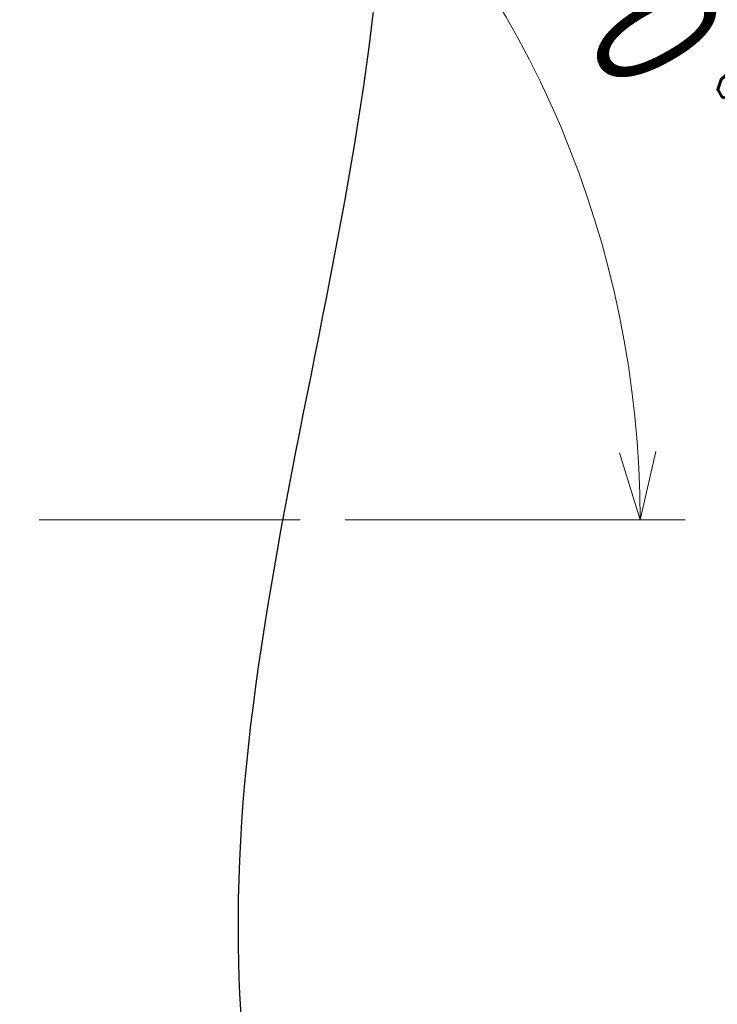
# Model space of a CAD drawing. Header units: millimetres. Extents: x 0 to 1300, y 0 to 891.
# Tile 36 of 141: x 624 to 670, y 265 to 331. Entities that reach past the tile are written whole.
import ezdxf

# ---------------------------------------------------------------- set-up
doc = ezdxf.new("R2010")
doc.units = ezdxf.units.MM
doc.header["$LTSCALE"] = 0.547069
doc.linetypes.add('CENTER', pattern=[50.8, 31.75, -6.35, 6.35, -6.35])
doc.layers.add('NoLayerName_001', color=7, linetype='Continuous')
doc.styles.get("Standard").update_dxf_attribs({"font": 'txt', "bigfont": 'extfont2'})

# ---------------------------------------------------------------- blocks, each defined once
blk = doc.blocks.new('DIM_0002')
at = {"color": 3, "linetype": 'Continuous', "lineweight": 13}
for points in [[(135.506, 74.764), (134.451, 70.226), (133.096, 74.683)], [(114.833, 70.226), (134.451, 70.226), (137.451, 70.226)]]:
    blk.add_lwpolyline(points, dxfattribs=at)
blk.add_arc((67.226, 70.226), 67.226, 0, 270, dxfattribs=at)
at = {"color": 3, "linetype": 'Continuous', "lineweight": 13, "width": 0.716167}
blk.add_text('☆２７０%%d', height=9.6, rotation=299.77796, dxfattribs=at).set_placement((117.935, 123.005))

msp = doc.modelspace()

# ---------------------------------------------------------------- linework, layer by layer
at = {"layer": 'NoLayerName_001', "color": 4, "linetype": 'CENTER', "lineweight": 13}
msp.add_line((642.7218, 297.5016), (616.2293, 297.5016), dxfattribs=at)
at = {"layer": 'NoLayerName_001', "color": 7, "linetype": 'Continuous', "lineweight": 25}
msp.add_open_spline([(637.4989, 390.6471), (640.8747, 378.5442), (656.9739, 340.3076), (628.9807, 276.7274), (645.7705, 227.628), (649.359, 205.3128)], degree=3, knots=[0, 0, 0, 0, 37.6947766, 120.2702915, 188.0758482, 188.0758482, 188.0758482, 188.0758482], dxfattribs=at)
msp.add_open_spline([(637.4989, 390.6471), (640.8747, 378.5442), (656.9739, 340.3076), (628.9807, 276.7274), (645.7705, 227.628), (649.359, 205.3128)], degree=3, knots=[0, 0, 0, 0, 37.6947766, 120.2702915, 188.0758482, 188.0758482, 188.0758482, 188.0758482], dxfattribs=at)

# ---------------------------------------------------------------- block references
at = {"layer": 'NoLayerName_001', "color": 3, "linetype": 'Continuous', "lineweight": 13}
msp.add_blockref('DIM_0002', (530.8889, 227.276), dxfattribs=at)

doc.saveas('drawing.dxf')
